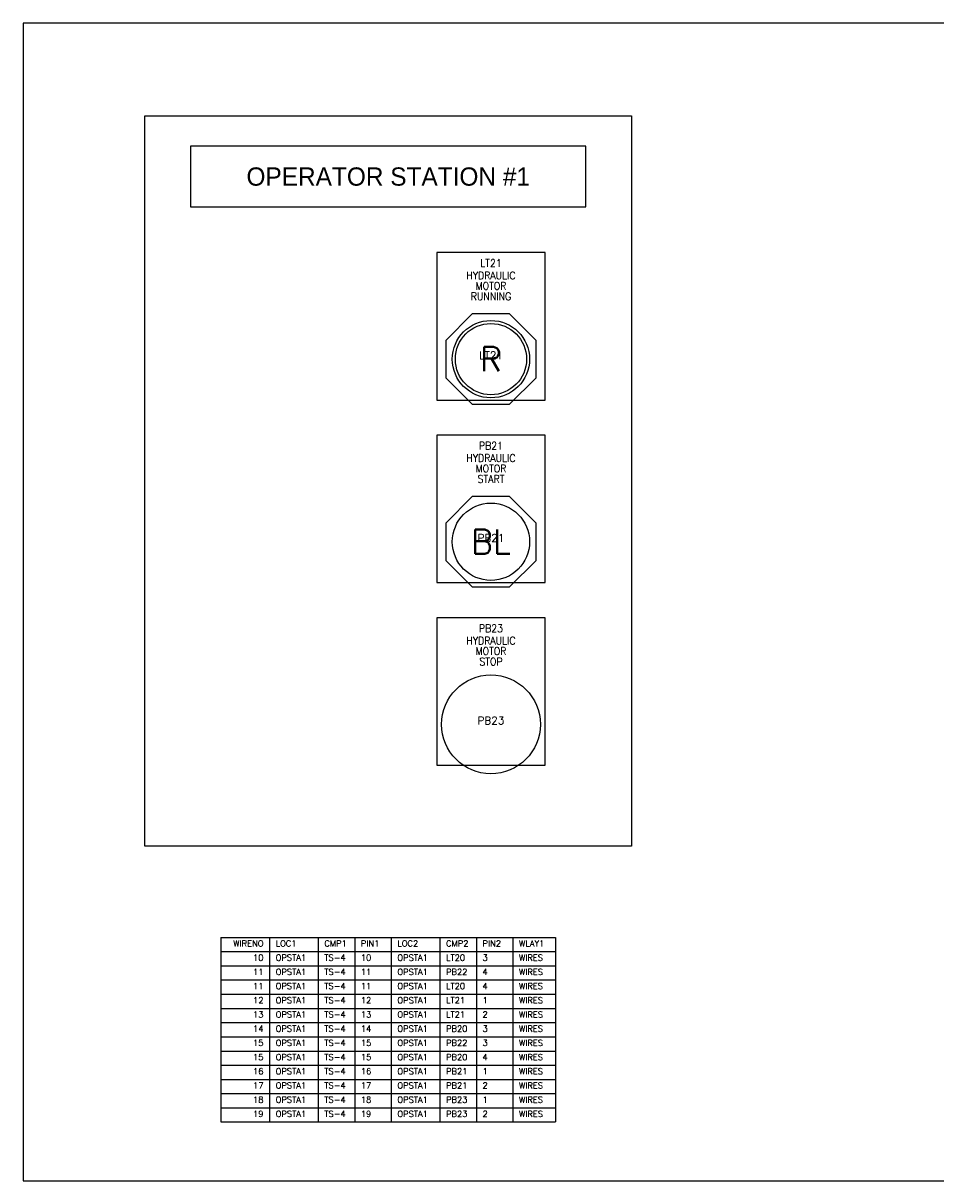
# Model space of a CAD drawing. Header units: inches. Extents: x 0 to 30, y 0 to 19.
# Tile 1 of 2: x 0 to 15, y 0 to 19. Entities that reach past the tile are written whole.
import ezdxf
from ezdxf.enums import TextEntityAlignment as Align

# ---------------------------------------------------------------- set-up
doc = ezdxf.new("R2010")
doc.units = ezdxf.units.IN
doc.header["$MEASUREMENT"] = 0
for name, color, linetype in [('MISC', 30, 'Continuous'), ('PMISC', 30, 'Continuous'), ('PNPD', 7, 'Continuous'), ('PNPG', 70, 'Continuous'), ('PNPT', 7, 'Continuous'), ('PSYMS', 7, 'Continuous'), ('PTAG', 30, 'Continuous')]:
    doc.layers.add(name, color=color, linetype=linetype)
doc.layers.add('Viewports', color=3, linetype='Continuous', plot=False)
doc.styles.add('LEGACY', font='romans.shx')
doc.styles.add('WD', font='romans.shx')

# ---------------------------------------------------------------- blocks, each defined once
blk = doc.blocks.new('ABLT3R')
for p, q in [((-0.307, 0.742), (-0.742, 0.307)), ((0.307, 0.742), (-0.307, 0.742)), ((0.742, 0.307), (0.307, 0.742)), ((-0.742, 0.307), (-0.742, -0.307)), ((0.742, -0.307), (0.742, 0.307)), ((-0.742, -0.307), (-0.307, -0.742)), ((0.307, -0.742), (0.742, -0.307)), ((-0.307, -0.742), (0.307, -0.742))]:
    blk.add_line(p, q)
for radius in [0.635, 0.585]:
    blk.add_circle((0, 0), radius)
at = {"style": 'LEGACY'}
blk.add_text('R', height=0.4, dxfattribs=at).set_placement((0, 0), align=Align.MIDDLE)
blk = doc.blocks.new('ABPB3M')
blk.add_circle((0, 0), 0.812)
blk = doc.blocks.new('NPAB8TJ')
for p, q in [((0.891, 1.75), (-0.891, 1.75)), ((-0.891, 1.75), (-0.891, -0.672)), ((0.891, -0.672), (0.891, 1.75)), ((-0.891, -0.672), (0.891, -0.672))]:
    blk.add_line(p, q)
at = {"style": 'WD'}
for tag, height, width, flags, p in [('P_TAG1', 0.125, 0.9, 8, (0, 1.515)), ('DESC1', 0.125, 0.9, 8, (0, 1.312)), ('DESC2', 0.125, 0.9, 8, (0.001, 1.141)), ('DESC3', 0.125, 0.9, 8, (0.001, 0.969)), ('ASSYCODE', 0.01, 0.9, 9, (0.328, 1.094)), ('MFG', 0.01, 0.9, 9, (0.328, 1.125)), ('CAT', 0.01, 0.9, 9, (0.328, 1.109)), ('POS2', 0.1, 0.7, 8, (0.001, 0.828))]:
    blk.add_attdef(tag, text='', height=height, dxfattribs=dict(at, width=width, flags=flags)).set_placement(p, align=Align.CENTER)
at = {"style": 'WD', "width": 0.7, "flags": 8}
blk.add_attdef('POS1', text='', height=0.1, dxfattribs=at).set_placement((-0.311, 0.703), align=Align.RIGHT)
blk.add_attdef('POS3', (0.314, 0.703), '', height=0.1, dxfattribs=at)
blk = doc.blocks.new('ABPB3B')
for p, q in [((-0.307, 0.742), (-0.742, 0.307)), ((0.307, 0.742), (-0.307, 0.742)), ((0.742, 0.307), (0.307, 0.742)), ((-0.742, 0.307), (-0.742, -0.307)), ((0.742, -0.307), (0.742, 0.307)), ((-0.742, -0.307), (-0.307, -0.742)), ((0.307, -0.742), (0.742, -0.307)), ((-0.307, -0.742), (0.307, -0.742))]:
    blk.add_line(p, q)
blk.add_circle((0, 0), 0.635)
at = {"style": 'WD'}
blk.add_attdef('COLOR', text='', height=0.4, dxfattribs=at).set_placement((0, 0), align=Align.MIDDLE)
blk = doc.blocks.new('*T10')
at = {"layer": 'MISC', "color": 0, "linetype": 'ByBlock', "lineweight": -2, "transparency": 16777216}
for p, q in [((0, 0), (5.5, 0)), ((0, 0), (0, -3.033)), ((0.8, 0), (0.8, -3.033)), ((1.6, 0), (1.6, -3.033)), ((2.2, 0), (2.2, -3.033)), ((2.8, 0), (2.8, -3.033)), ((3.6, 0), (3.6, -3.033)), ((4.2, 0), (4.2, -3.033)), ((4.8, 0), (4.8, -3.033)), ((5.5, 0), (5.5, -3.033)), ((0, -0.233), (5.5, -0.233)), ((0, -0.467), (5.5, -0.467)), ((0, -0.7), (5.5, -0.7)), ((0, -0.933), (5.5, -0.933)), ((0, -1.167), (5.5, -1.167)), ((0, -1.4), (5.5, -1.4)), ((0, -1.633), (5.5, -1.633)), ((0, -1.867), (5.5, -1.867)), ((0, -2.1), (5.5, -2.1)), ((0, -2.333), (5.5, -2.333)), ((0, -2.567), (5.5, -2.567)), ((0, -2.8), (5.5, -2.8)), ((0, -3.033), (5.5, -3.033))]:
    blk.add_line(p, q, dxfattribs=at)
at = {"layer": 'MISC', "color": 1, "transparency": 16777216, "char_height": 0.1, "style": 'WD'}
for s, insert, width, attachment_point in [('WIRENO', (0.7, -0.05), 0.6, 3), ('LOC1', (0.9, -0.05), 0.6, 1), ('CMP1', (1.7, -0.05), 0.4, 1), ('PIN1', (2.3, -0.05), 0.4, 1), ('LOC2', (2.9, -0.05), 0.6, 1), ('CMP2', (3.7, -0.05), 0.4, 1), ('PIN2', (4.3, -0.05), 0.4, 1), ('WLAY1', (4.9, -0.05), 0.5, 1)]:
    blk.add_mtext(s, dxfattribs=dict(at, insert=insert, width=width, attachment_point=attachment_point))
at = {"layer": 'MISC', "transparency": 16777216, "char_height": 0.1, "style": 'WD'}
for s, insert, width, attachment_point in [('10', (0.7, -0.283), 0.6, 3), ('OPSTA1', (0.9, -0.283), 0.6, 1), ('TS-4', (1.7, -0.283), 0.4, 1), ('10', (2.3, -0.283), 0.4, 1), ('OPSTA1', (2.9, -0.283), 0.6, 1), ('LT20', (3.7, -0.283), 0.4, 1), ('3', (4.3, -0.283), 0.4, 1), ('WIRES', (4.9, -0.283), 0.5, 1), ('11', (0.7, -0.517), 0.6, 3), ('OPSTA1', (0.9, -0.517), 0.6, 1), ('TS-4', (1.7, -0.517), 0.4, 1), ('11', (2.3, -0.517), 0.4, 1), ('OPSTA1', (2.9, -0.517), 0.6, 1), ('PB22', (3.7, -0.517), 0.4, 1), ('4', (4.3, -0.517), 0.4, 1), ('WIRES', (4.9, -0.517), 0.5, 1), ('11', (0.7, -0.75), 0.6, 3), ('OPSTA1', (0.9, -0.75), 0.6, 1), ('TS-4', (1.7, -0.75), 0.4, 1), ('11', (2.3, -0.75), 0.4, 1), ('OPSTA1', (2.9, -0.75), 0.6, 1), ('LT20', (3.7, -0.75), 0.4, 1), ('4', (4.3, -0.75), 0.4, 1), ('WIRES', (4.9, -0.75), 0.5, 1), ('12', (0.7, -0.983), 0.6, 3), ('OPSTA1', (0.9, -0.983), 0.6, 1), ('TS-4', (1.7, -0.983), 0.4, 1), ('12', (2.3, -0.983), 0.4, 1), ('OPSTA1', (2.9, -0.983), 0.6, 1), ('LT21', (3.7, -0.983), 0.4, 1), ('1', (4.3, -0.983), 0.4, 1), ('WIRES', (4.9, -0.983), 0.5, 1), ('13', (0.7, -1.217), 0.6, 3), ('OPSTA1', (0.9, -1.217), 0.6, 1), ('TS-4', (1.7, -1.217), 0.4, 1), ('13', (2.3, -1.217), 0.4, 1), ('OPSTA1', (2.9, -1.217), 0.6, 1), ('LT21', (3.7, -1.217), 0.4, 1), ('2', (4.3, -1.217), 0.4, 1), ('WIRES', (4.9, -1.217), 0.5, 1), ('14', (0.7, -1.45), 0.6, 3), ('OPSTA1', (0.9, -1.45), 0.6, 1), ('TS-4', (1.7, -1.45), 0.4, 1), ('14', (2.3, -1.45), 0.4, 1), ('OPSTA1', (2.9, -1.45), 0.6, 1), ('PB20', (3.7, -1.45), 0.4, 1), ('3', (4.3, -1.45), 0.4, 1), ('WIRES', (4.9, -1.45), 0.5, 1), ('15', (0.7, -1.683), 0.6, 3), ('OPSTA1', (0.9, -1.683), 0.6, 1), ('TS-4', (1.7, -1.683), 0.4, 1), ('15', (2.3, -1.683), 0.4, 1), ('OPSTA1', (2.9, -1.683), 0.6, 1), ('PB22', (3.7, -1.683), 0.4, 1), ('3', (4.3, -1.683), 0.4, 1), ('WIRES', (4.9, -1.683), 0.5, 1), ('15', (0.7, -1.917), 0.6, 3), ('OPSTA1', (0.9, -1.917), 0.6, 1), ('TS-4', (1.7, -1.917), 0.4, 1), ('15', (2.3, -1.917), 0.4, 1), ('OPSTA1', (2.9, -1.917), 0.6, 1), ('PB20', (3.7, -1.917), 0.4, 1), ('4', (4.3, -1.917), 0.4, 1), ('WIRES', (4.9, -1.917), 0.5, 1), ('16', (0.7, -2.15), 0.6, 3), ('OPSTA1', (0.9, -2.15), 0.6, 1), ('TS-4', (1.7, -2.15), 0.4, 1), ('16', (2.3, -2.15), 0.4, 1), ('OPSTA1', (2.9, -2.15), 0.6, 1), ('PB21', (3.7, -2.15), 0.4, 1), ('1', (4.3, -2.15), 0.4, 1), ('WIRES', (4.9, -2.15), 0.5, 1), ('17', (0.7, -2.383), 0.6, 3), ('OPSTA1', (0.9, -2.383), 0.6, 1), ('TS-4', (1.7, -2.383), 0.4, 1), ('17', (2.3, -2.383), 0.4, 1), ('OPSTA1', (2.9, -2.383), 0.6, 1), ('PB21', (3.7, -2.383), 0.4, 1), ('2', (4.3, -2.383), 0.4, 1), ('WIRES', (4.9, -2.383), 0.5, 1), ('18', (0.7, -2.617), 0.6, 3), ('OPSTA1', (0.9, -2.617), 0.6, 1), ('TS-4', (1.7, -2.617), 0.4, 1), ('18', (2.3, -2.617), 0.4, 1), ('OPSTA1', (2.9, -2.617), 0.6, 1), ('PB23', (3.7, -2.617), 0.4, 1), ('1', (4.3, -2.617), 0.4, 1), ('WIRES', (4.9, -2.617), 0.5, 1), ('19', (0.7, -2.85), 0.6, 3), ('OPSTA1', (0.9, -2.85), 0.6, 1), ('TS-4', (1.7, -2.85), 0.4, 1), ('19', (2.3, -2.85), 0.4, 1), ('OPSTA1', (2.9, -2.85), 0.6, 1), ('PB23', (3.7, -2.85), 0.4, 1), ('2', (4.3, -2.85), 0.4, 1), ('WIRES', (4.9, -2.85), 0.5, 1)]:
    blk.add_mtext(s, dxfattribs=dict(at, insert=insert, width=width, attachment_point=attachment_point))

msp = doc.modelspace()

# ---------------------------------------------------------------- linework, layer by layer
at = {"layer": 'PSYMS'}
for p, q in [((2, 17.5), (10, 17.5)), ((2, 5.5), (2, 17.5)), ((10, 17.5), (10, 5.5)), ((2.75, 17), (2.75, 16)), ((9.25, 17), (2.75, 17)), ((9.25, 16), (9.25, 17)), ((2.75, 16), (9.25, 16)), ((10, 5.5), (2, 5.5))]:
    msp.add_line(p, q, dxfattribs=at)
at = {"layer": 'Viewports'}
msp.add_lwpolyline([(0, 0), (30, 0), (30, 19.02), (0, 19.02)], close=True, dxfattribs=at)

# ---------------------------------------------------------------- block references
msp.add_blockref('*T10', (3.25, 4))
at = {"layer": 'PNPG'}
ref = msp.add_blockref('NPAB8TJ', (7.688, 13.5), dxfattribs=at)
ref.add_attrib('P_TAG1', 'LT21', dxfattribs={"layer": 'PNPT', "height": 0.125, "style": 'WD', "width": 0.9, "flags": 8}).set_placement((7.688, 15.015), align=Align.CENTER)
ref.add_attrib('DESC1', 'HYDRAULIC', dxfattribs={"layer": 'PNPD', "height": 0.125, "style": 'WD', "width": 0.9, "flags": 8}).set_placement((7.688, 14.812), align=Align.CENTER)
ref.add_attrib('DESC2', 'MOTOR', dxfattribs={"layer": 'PNPD', "height": 0.125, "style": 'WD', "width": 0.9, "flags": 8}).set_placement((7.689, 14.641), align=Align.CENTER)
ref.add_attrib('DESC3', 'RUNNING', dxfattribs={"layer": 'PNPD', "height": 0.125, "style": 'WD', "width": 0.9, "flags": 8}).set_placement((7.689, 14.469), align=Align.CENTER)
ref = msp.add_blockref('NPAB8TJ', (7.688, 10.5), dxfattribs=at)
ref.add_attrib('P_TAG1', 'PB21', dxfattribs={"layer": 'PNPT', "height": 0.125, "style": 'WD', "width": 0.9, "flags": 8}).set_placement((7.688, 12.015), align=Align.CENTER)
ref.add_attrib('DESC1', 'HYDRAULIC', dxfattribs={"layer": 'PNPD', "height": 0.125, "style": 'WD', "width": 0.9, "flags": 8}).set_placement((7.688, 11.812), align=Align.CENTER)
ref.add_attrib('DESC2', 'MOTOR', dxfattribs={"layer": 'PNPD', "height": 0.125, "style": 'WD', "width": 0.9, "flags": 8}).set_placement((7.689, 11.641), align=Align.CENTER)
ref.add_attrib('DESC3', 'START', dxfattribs={"layer": 'PNPD', "height": 0.125, "style": 'WD', "width": 0.9, "flags": 8}).set_placement((7.689, 11.469), align=Align.CENTER)
ref = msp.add_blockref('NPAB8TJ', (7.688, 7.5), dxfattribs=at)
ref.add_attrib('P_TAG1', 'PB23', dxfattribs={"layer": 'PNPT', "height": 0.125, "style": 'WD', "width": 0.9, "flags": 8}).set_placement((7.688, 9.015), align=Align.CENTER)
ref.add_attrib('DESC1', 'HYDRAULIC', dxfattribs={"layer": 'PNPD', "height": 0.125, "style": 'WD', "width": 0.9, "flags": 8}).set_placement((7.688, 8.812), align=Align.CENTER)
ref.add_attrib('DESC2', 'MOTOR', dxfattribs={"layer": 'PNPD', "height": 0.125, "style": 'WD', "width": 0.9, "flags": 8}).set_placement((7.689, 8.641), align=Align.CENTER)
ref.add_attrib('DESC3', 'STOP', dxfattribs={"layer": 'PNPD', "height": 0.125, "style": 'WD', "width": 0.9, "flags": 8}).set_placement((7.689, 8.469), align=Align.CENTER)
at = {"layer": 'PSYMS'}
ref = msp.add_blockref('ABLT3R', (7.688, 13.5), dxfattribs=at)
ref.add_attrib('P_TAG1', 'LT21', dxfattribs={"layer": 'PTAG', "height": 0.125, "style": 'WD'}).set_placement((7.688, 13.5), align=Align.CENTER)
ref = msp.add_blockref('ABPB3B', (7.688, 10.5), dxfattribs=at)
ref.add_attrib('COLOR', 'BL', dxfattribs={"layer": 'PMISC', "height": 0.4, "style": 'WD'}).set_placement((7.688, 10.5), align=Align.MIDDLE)
ref.add_attrib('P_TAG1', 'PB21', dxfattribs={"layer": 'PTAG', "height": 0.125, "style": 'WD'}).set_placement((7.688, 10.5), align=Align.CENTER)
ref = msp.add_blockref('ABPB3M', (7.688, 7.5), dxfattribs=at)
ref.add_attrib('P_TAG1', 'PB23', dxfattribs={"layer": 'PTAG', "height": 0.125, "style": 'WD'}).set_placement((7.688, 7.5), align=Align.CENTER)

# ---------------------------------------------------------------- texts
msp.add_text('OPERATOR STATION #1', height=0.3, dxfattribs=at).set_placement((6, 16.5), align=Align.MIDDLE_CENTER)

doc.saveas('drawing.dxf')
